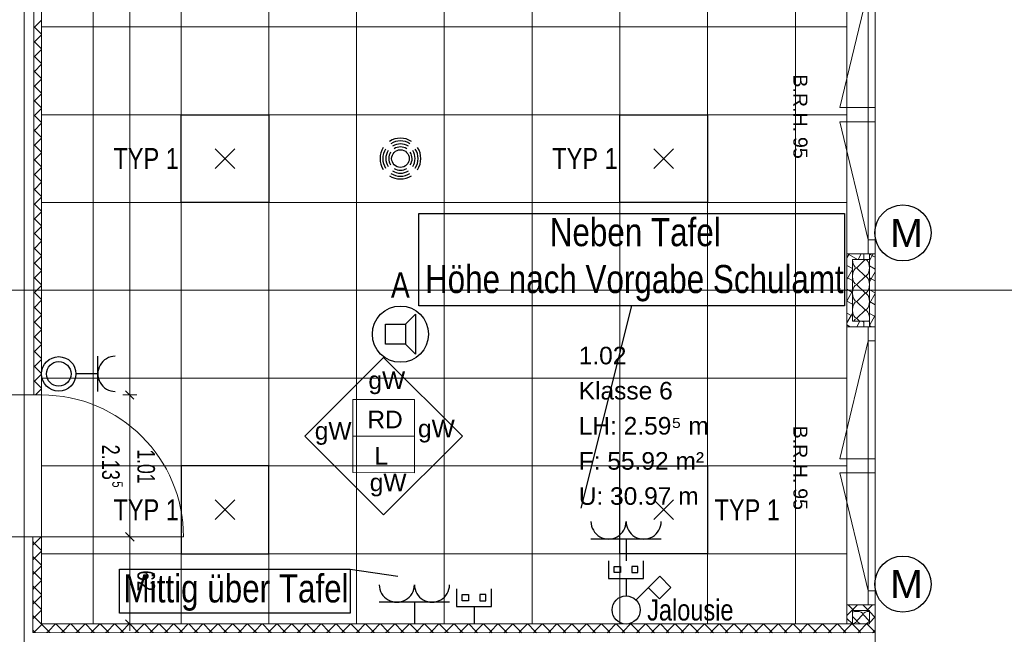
# Model space of a CAD drawing. Extents: x 1101 to 1942, y 41 to 882.
# Tile 68 of 104: x 1473 to 1613, y 490 to 578. Entities that reach past the tile are written whole.
import ezdxf
from ezdxf.lldxf.tags import DXFTag

# ---------------------------------------------------------------- set-up
doc = ezdxf.new("R2010")
doc.units = 0
doc.layers.get('0').update_dxf_attribs({"lineweight": 13})
for name, color, linetype, lineweight in [('Axen', 7, 'Continuous', 25), ('Beschriftung', 7, 'Continuous', 25), ('Deckenspiegel', 7, 'Continuous', 25), ('Fenster', 7, 'Continuous', 25), ('Fullfläche', 7, 'Continuous', 25), ('Maßlinien', 7, 'Continuous', 25), ('Räume', 7, 'Continuous', 25), ('Türen-A03CP7TV1H', 7, 'Continuous', 25), ('Wände', 7, 'Continuous', 25)]:
    doc.layers.add(name, color=color, linetype=linetype, lineweight=lineweight)
for name, color, linetype, lineweight, true_color in [('BI_E_Beschallung', 5, 'Continuous', 25, 0x0000ff), ('BI_E_EDV', 3, 'Continuous', 25, 0x00ff00), ('BI_E_Licht', 7, 'Continuous', 25, 0xff6600), ('BI_E_Starkstrom', 1, 'Continuous', 25, 0xff0000), ('BI_E_Steckdosen', 1, 'Continuous', 25, 0xff0000), ('BI_E_Stromkreis', 1, 'Continuous', 25, 0xff0000), ('BI_E_Taster', 1, 'Continuous', 25, 0xff0000)]:
    doc.layers.add(name, color=color, linetype=linetype, lineweight=lineweight, true_color=true_color)
doc.styles.get("Standard").update_dxf_attribs({"font": 'arial.ttf'})
tags = doc.linetypes.add('ALL_S25', pattern=[0.001, 0, -0.001]).pattern_tags.tags
tags[6:7] = [DXFTag(74, 4), DXFTag(75, 0), DXFTag(340, '0'), DXFTag(46, 1.0), DXFTag(50, 0.0), DXFTag(44, 0.0), DXFTag(45, 0.0)]
tags[4:5] = [DXFTag(74, 4), DXFTag(75, 0), DXFTag(340, '0'), DXFTag(46, 1.0), DXFTag(50, 0.0), DXFTag(44, 0.0), DXFTag(45, 0.0)]
tags = doc.linetypes.add('VERDECKT2_S2-A03CP7TW1H', pattern=[0.0027, 0.002, -0.0007]).pattern_tags.tags
tags[6:7] = [DXFTag(74, 4), DXFTag(75, 0), DXFTag(340, '0'), DXFTag(46, 1.0), DXFTag(50, 0.0), DXFTag(44, 0.0), DXFTag(45, 0.0)]
tags[4:5] = [DXFTag(74, 4), DXFTag(75, 0), DXFTag(340, '0'), DXFTag(46, 1.0), DXFTag(50, 0.0), DXFTag(44, 0.0), DXFTag(45, 0.0)]

# ---------------------------------------------------------------- blocks, each defined once
blk = doc.blocks.new('Referenz-A03CP7TX1H', base_point=(1202.26, 90.13))
at = {"layer": 'Axen', "color": 0, "linetype": 'ALL_S25', "lineweight": -2, "ltscale": 0.13}
for p, q in [((1473.5, 90.13), (1473.5, 825.65)), ((1594.7, 90.13), (1594.7, 825.65)), ((1661.86, 539.45), (1222.35, 539.45))]:
    blk.add_line(p, q, dxfattribs=at)
at = {"layer": 'Beschriftung', "color": 0, "lineweight": -2}
for p, q in [((1513.5, 518.69), (1524.71, 529.9)), ((1524.71, 529.9), (1535.92, 518.68)), ((1520.31, 518.69), (1520.31, 523.89)), ((1520.31, 523.89), (1529.11, 523.88)), ((1529.11, 523.88), (1529.11, 518.68)), ((1524.71, 507.47), (1513.5, 518.69)), ((1529.11, 518.68), (1520.31, 518.69)), ((1520.31, 513.49), (1520.31, 518.69)), ((1535.92, 518.68), (1524.71, 507.47)), ((1529.11, 518.68), (1529.11, 513.48)), ((1529.11, 513.48), (1520.31, 513.49))]:
    blk.add_line(p, q, dxfattribs=at)
at = {"layer": 'Deckenspiegel', "color": 0, "lineweight": -2}
for p, q in [((1476, 491.95), (1476, 686.95)), ((1483.35, 686.95), (1483.35, 491.95)), ((1495.85, 686.95), (1495.85, 491.95)), ((1508.35, 686.95), (1508.35, 491.95)), ((1520.85, 686.95), (1520.85, 491.95)), ((1533.35, 686.95), (1533.35, 491.95)), ((1545.85, 686.95), (1545.85, 491.95)), ((1558.35, 686.95), (1558.35, 491.95)), ((1570.85, 686.95), (1570.85, 491.95)), ((1583.35, 686.95), (1583.35, 491.95)), ((1590.7, 686.95), (1590.7, 491.95)), ((1590.7, 576.95), (1476, 576.95)), ((1590.7, 564.45), (1476, 564.45)), ((1590.7, 551.95), (1476, 551.95)), ((1590.7, 539.45), (1476, 539.45)), ((1590.7, 526.95), (1476, 526.95)), ((1590.7, 514.45), (1476, 514.45)), ((1590.7, 501.95), (1476, 501.95)), ((1590.7, 491.95), (1476, 491.95))]:
    blk.add_line(p, q, dxfattribs=at)
at = {"layer": 'Fenster', "color": 0, "lineweight": -2}
for p, q in [((1593.7, 584.25), (1593.7, 544.65)), ((1593.7, 565.45), (1594.7, 565.45)), ((1594.7, 563.45), (1593.7, 563.45)), ((1593.7, 546.65), (1594.7, 546.65)), ((1594.7, 544.65), (1590.7, 544.65)), ((1594.7, 534.25), (1590.7, 534.25)), ((1593.7, 534.25), (1593.7, 494.65)), ((1593.7, 532.25), (1594.7, 532.25)), ((1593.7, 515.45), (1594.7, 515.45)), ((1594.7, 513.45), (1593.7, 513.45)), ((1593.7, 496.65), (1594.7, 496.65)), ((1594.7, 494.65), (1590.7, 494.65))]:
    blk.add_line(p, q, dxfattribs=at)
at = {"layer": 'Fenster', "color": 0, "linetype": 'VERDECKT2_S2-A03CP7TW1H', "lineweight": -2, "ltscale": 0.13}
for p, q in [((1593.7, 582.25), (1589.7, 565.45)), ((1589.7, 565.45), (1593.7, 565.45)), ((1589.7, 563.45), (1593.7, 563.45)), ((1593.7, 546.65), (1589.7, 563.45)), ((1593.7, 532.25), (1589.7, 515.45)), ((1589.7, 515.45), (1593.7, 515.45)), ((1589.7, 513.45), (1593.7, 513.45)), ((1593.7, 496.65), (1589.7, 513.45))]:
    blk.add_line(p, q, dxfattribs=at)
at = {"layer": 'Fullfläche', "color": 0, "lineweight": -2}
for p, q in [((1476, 577.92), (1475, 576.92)), ((1474.99, 576.92), (1474.89, 577.02)), ((1474.99, 576.92), (1474.89, 576.82)), ((1476, 575.92), (1475, 576.92)), ((1476, 575.82), (1475, 574.82)), ((1474.99, 574.82), (1474.89, 574.92)), ((1474.99, 574.82), (1474.89, 574.72)), ((1476, 573.82), (1475, 574.82)), ((1476, 573.72), (1475, 572.72)), ((1474.99, 572.72), (1474.89, 572.82)), ((1474.99, 572.72), (1474.89, 572.62)), ((1476, 571.72), (1475, 572.72)), ((1476, 571.62), (1475, 570.62)), ((1474.99, 570.62), (1474.89, 570.72)), ((1474.99, 570.62), (1474.89, 570.52)), ((1476, 569.62), (1475, 570.62)), ((1476, 569.52), (1475, 568.52)), ((1474.99, 568.52), (1474.89, 568.62)), ((1474.99, 568.52), (1474.89, 568.42)), ((1476, 567.52), (1475, 568.52)), ((1476, 567.42), (1475, 566.42)), ((1474.99, 566.42), (1474.89, 566.52)), ((1474.99, 566.42), (1474.89, 566.32)), ((1476, 565.42), (1475, 566.42)), ((1476, 565.32), (1475, 564.32)), ((1474.99, 564.32), (1474.89, 564.42)), ((1474.99, 564.32), (1474.89, 564.22)), ((1476, 563.32), (1475, 564.32)), ((1476, 563.22), (1475, 562.22)), ((1474.99, 562.22), (1474.89, 562.32)), ((1474.99, 562.22), (1474.89, 562.12)), ((1476, 561.22), (1475, 562.22)), ((1476, 561.12), (1475, 560.12)), ((1474.99, 560.12), (1474.89, 560.22)), ((1474.99, 560.12), (1474.89, 560.02)), ((1476, 559.12), (1475, 560.12)), ((1476, 559.02), (1475, 558.02)), ((1474.99, 558.02), (1474.89, 558.12)), ((1474.99, 558.02), (1474.89, 557.92)), ((1476, 557.02), (1475, 558.02)), ((1476, 556.92), (1475, 555.92)), ((1474.99, 555.92), (1474.89, 556.02)), ((1474.99, 555.92), (1474.89, 555.82)), ((1476, 554.92), (1475, 555.92)), ((1476, 554.82), (1475, 553.82)), ((1474.99, 553.82), (1474.89, 553.92)), ((1474.99, 553.82), (1474.89, 553.72)), ((1476, 552.82), (1475, 553.82)), ((1476, 552.72), (1475, 551.72)), ((1474.99, 551.72), (1474.89, 551.82)), ((1474.99, 551.72), (1474.89, 551.62)), ((1476, 550.72), (1475, 551.72)), ((1474.99, 549.62), (1474.89, 549.72)), ((1476, 550.62), (1475, 549.62)), ((1474.99, 549.62), (1474.89, 549.52)), ((1476, 548.62), (1475, 549.62)), ((1476, 548.52), (1475, 547.52)), ((1474.99, 547.52), (1474.89, 547.62)), ((1474.99, 547.52), (1474.89, 547.42)), ((1476, 546.52), (1475, 547.52)), ((1474.99, 545.42), (1474.89, 545.52)), ((1476, 546.42), (1475, 545.42)), ((1474.99, 545.42), (1474.89, 545.32)), ((1476, 544.42), (1475, 545.42)), ((1476, 544.32), (1475, 543.32)), ((1590.96, 544.53), (1590.7, 544.06)), ((1590.75, 544.65), (1590.96, 544.53)), ((1591.02, 544.65), (1590.96, 544.53)), ((1590.96, 544.53), (1592.21, 543.85)), ((1592.72, 544.65), (1592.28, 543.85)), ((1594.41, 544.65), (1593.9, 543.71)), ((1593.9, 544.61), (1594.7, 544.17)), ((1474.99, 543.32), (1474.89, 543.42)), ((1474.99, 543.32), (1474.89, 543.22)), ((1476, 542.32), (1475, 543.32)), ((1590.7, 542.98), (1591.5, 542.54)), ((1593.3, 543.82), (1592.1, 542.67)), ((1593.9, 542.92), (1594.7, 542.48)), ((1474.99, 541.22), (1474.89, 541.32)), ((1476, 542.22), (1475, 541.22)), ((1591.5, 542.43), (1590.7, 540.97)), ((1592.1, 542.62), (1593.3, 541.47)), ((1593.3, 541.42), (1592.1, 540.27)), ((1594.7, 542.09), (1594.15, 541.09)), ((1474.99, 541.22), (1474.89, 541.12)), ((1476, 540.22), (1475, 541.22)), ((1476, 540.12), (1475, 539.12)), ((1590.7, 541.29), (1591.5, 540.85)), ((1592.1, 540.22), (1593.3, 539.07)), ((1593.9, 541.22), (1594.15, 541.09)), ((1594.15, 541.08), (1593.9, 540.63)), ((1594.15, 541.09), (1594.7, 540.78)), ((1474.99, 539.12), (1474.89, 539.22)), ((1474.99, 539.12), (1474.89, 539.02)), ((1476, 538.12), (1475, 539.12)), ((1590.7, 539.59), (1591.5, 539.15)), ((1591.5, 539.35), (1590.7, 537.9)), ((1593.3, 539.02), (1592.1, 537.87)), ((1593.9, 539.53), (1594.7, 539.09)), ((1594.7, 539), (1593.9, 537.55)), ((1474.99, 537.02), (1474.89, 537.12)), ((1476, 538.02), (1475, 537.02)), ((1590.7, 537.9), (1590.7, 537.89)), ((1590.7, 537.9), (1590.7, 537.9)), ((1590.7, 537.9), (1591.5, 537.46)), ((1592.1, 537.82), (1593.3, 536.67)), ((1593.9, 537.84), (1594.7, 537.39)), ((1474.99, 537.02), (1474.89, 536.92)), ((1476, 536.02), (1475, 537.02)), ((1476, 535.92), (1475, 534.92)), ((1590.7, 536.2), (1591.29, 535.88)), ((1591.29, 535.88), (1590.7, 534.81)), ((1591.5, 536.26), (1591.29, 535.88)), ((1591.29, 535.88), (1591.5, 535.77)), ((1593.3, 536.62), (1592.1, 535.47)), ((1593.9, 536.14), (1594.7, 535.7)), ((1594.7, 535.92), (1593.9, 534.46)), ((1474.99, 534.92), (1474.89, 535.02)), ((1474.99, 534.92), (1474.89, 534.82)), ((1476, 533.92), (1475, 534.92)), ((1590.7, 534.51), (1591.17, 534.25)), ((1592.52, 535.05), (1592.09, 534.25)), ((1592.1, 535.42), (1592.49, 535.05)), ((1592.8, 535.05), (1593.1, 534.89)), ((1593.9, 534.45), (1594.26, 534.25)), ((1474.99, 532.82), (1474.89, 532.92)), ((1476, 533.82), (1475, 532.82)), ((1474.99, 532.82), (1474.89, 532.72)), ((1476, 531.82), (1475, 532.82)), ((1476, 531.72), (1475, 530.72)), ((1474.99, 530.72), (1474.89, 530.82)), ((1474.99, 530.72), (1474.89, 530.62)), ((1476, 529.72), (1475, 530.72)), ((1474.99, 528.62), (1474.89, 528.72)), ((1476, 529.62), (1475, 528.62)), ((1474.99, 528.62), (1474.89, 528.52)), ((1476, 527.62), (1475, 528.62)), ((1476, 527.52), (1475, 526.52)), ((1474.99, 526.52), (1474.89, 526.62)), ((1474.99, 526.52), (1474.89, 526.42)), ((1476, 525.52), (1475, 526.52)), ((1476, 525.42), (1475.12, 524.55)), ((1474.99, 503.42), (1474.75, 503.67)), ((1475.92, 504.35), (1475, 503.42)), ((1474.99, 503.42), (1474.75, 503.17)), ((1476, 502.42), (1475, 503.42)), ((1476, 502.32), (1475, 501.32)), ((1474.99, 501.32), (1474.75, 501.57)), ((1474.99, 501.32), (1474.75, 501.07)), ((1476, 500.32), (1475, 501.32)), ((1474.99, 499.22), (1474.75, 499.47)), ((1476, 500.22), (1475, 499.22)), ((1474.99, 499.22), (1474.75, 498.97)), ((1476, 498.22), (1475, 499.22)), ((1476, 498.12), (1475, 497.12)), ((1474.99, 497.12), (1474.75, 497.37)), ((1474.99, 497.12), (1474.75, 496.87)), ((1476, 496.12), (1475, 497.12)), ((1474.99, 495.02), (1474.75, 495.27)), ((1476, 496.02), (1475, 495.02)), ((1474.99, 495.02), (1474.75, 494.77)), ((1476, 494.02), (1475, 495.02)), ((1476, 493.92), (1475, 492.92)), ((1590.7, 493.13), (1592.22, 494.65)), ((1590.87, 494.65), (1591.67, 493.85)), ((1592.97, 494.65), (1593.77, 493.85)), ((1593.52, 493.85), (1593.9, 494.23)), ((1594.32, 494.65), (1593.9, 494.23)), ((1594.69, 492.92), (1593.9, 493.72)), ((1474.99, 492.92), (1474.75, 493.17)), ((1474.99, 492.92), (1474.75, 492.67)), ((1476, 491.92), (1475, 492.92)), ((1590.7, 492.72), (1591.47, 491.95)), ((1592.08, 492.4), (1591.5, 493)), ((1592.98, 493.3), (1592.12, 492.4)), ((1593.88, 492.4), (1593.02, 493.3)), ((1594.69, 492.92), (1593.9, 492.12)), ((1594.7, 492.93), (1594.7, 492.92)), ((1594.7, 492.92), (1594.7, 492.92)), ((1474.99, 490.82), (1474.75, 491.07)), ((1476, 491.82), (1475, 490.82)), ((1476, 491.9), (1476.96, 490.93)), ((1476.96, 490.93), (1476.74, 490.71)), ((1477.98, 491.95), (1476.96, 490.93)), ((1476.96, 490.93), (1477.18, 490.71)), ((1478.04, 491.95), (1479.06, 490.93)), ((1479.06, 490.93), (1478.84, 490.71)), ((1480.08, 491.95), (1479.06, 490.93)), ((1479.06, 490.93), (1479.28, 490.71)), ((1480.14, 491.95), (1481.16, 490.93)), ((1481.16, 490.93), (1480.94, 490.71)), ((1482.18, 491.95), (1481.16, 490.93)), ((1481.16, 490.93), (1481.38, 490.71)), ((1482.24, 491.95), (1483.26, 490.93)), ((1483.26, 490.93), (1483.04, 490.71)), ((1484.28, 491.95), (1483.26, 490.93)), ((1483.26, 490.93), (1483.48, 490.71)), ((1484.34, 491.95), (1485.36, 490.93)), ((1485.36, 490.93), (1485.14, 490.71)), ((1486.38, 491.95), (1485.36, 490.93)), ((1485.36, 490.93), (1485.58, 490.71)), ((1486.44, 491.95), (1487.46, 490.93)), ((1487.46, 490.93), (1487.24, 490.71)), ((1488.48, 491.95), (1487.46, 490.93)), ((1487.46, 490.93), (1487.68, 490.71)), ((1488.54, 491.95), (1489.56, 490.93)), ((1489.56, 490.93), (1489.34, 490.71)), ((1490.58, 491.95), (1489.56, 490.93)), ((1489.56, 490.93), (1489.78, 490.71)), ((1490.64, 491.95), (1491.66, 490.93)), ((1491.66, 490.93), (1491.44, 490.71)), ((1492.68, 491.95), (1491.66, 490.93)), ((1491.66, 490.93), (1491.88, 490.71)), ((1492.74, 491.95), (1493.76, 490.93)), ((1493.76, 490.93), (1493.54, 490.71)), ((1494.78, 491.95), (1493.76, 490.93)), ((1493.76, 490.93), (1493.98, 490.71)), ((1494.84, 491.95), (1495.86, 490.93)), ((1495.86, 490.93), (1495.64, 490.71)), ((1496.88, 491.95), (1495.86, 490.93)), ((1495.86, 490.93), (1496.08, 490.71)), ((1496.94, 491.95), (1497.96, 490.93)), ((1497.96, 490.93), (1497.74, 490.71)), ((1498.98, 491.95), (1497.96, 490.93)), ((1497.96, 490.93), (1498.18, 490.71)), ((1499.04, 491.95), (1500.06, 490.93)), ((1500.06, 490.93), (1499.84, 490.71)), ((1501.08, 491.95), (1500.06, 490.93)), ((1500.06, 490.93), (1500.28, 490.71)), ((1501.14, 491.95), (1502.16, 490.93)), ((1502.16, 490.93), (1501.94, 490.71)), ((1503.18, 491.95), (1502.16, 490.93)), ((1502.16, 490.93), (1502.38, 490.71)), ((1503.24, 491.95), (1504.26, 490.93)), ((1504.26, 490.93), (1504.04, 490.71)), ((1505.28, 491.95), (1504.26, 490.93)), ((1504.26, 490.93), (1504.48, 490.71)), ((1505.34, 491.95), (1506.36, 490.93)), ((1506.36, 490.93), (1506.14, 490.71)), ((1507.38, 491.95), (1506.36, 490.93)), ((1506.36, 490.93), (1506.58, 490.71)), ((1507.44, 491.95), (1508.46, 490.93)), ((1508.46, 490.93), (1508.24, 490.71)), ((1509.48, 491.95), (1508.46, 490.93)), ((1508.46, 490.93), (1508.68, 490.71)), ((1509.54, 491.95), (1510.56, 490.93)), ((1510.56, 490.93), (1510.34, 490.71)), ((1511.58, 491.95), (1510.56, 490.93)), ((1510.56, 490.93), (1510.78, 490.71)), ((1511.64, 491.95), (1512.66, 490.93)), ((1512.66, 490.93), (1512.44, 490.71)), ((1513.68, 491.95), (1512.66, 490.93)), ((1512.66, 490.93), (1512.88, 490.71)), ((1513.74, 491.95), (1514.76, 490.93)), ((1514.76, 490.93), (1514.54, 490.71)), ((1515.78, 491.95), (1514.76, 490.93)), ((1514.76, 490.93), (1514.98, 490.71)), ((1515.84, 491.95), (1516.86, 490.93)), ((1516.86, 490.92), (1516.64, 490.71)), ((1517.88, 491.95), (1516.86, 490.93)), ((1516.86, 490.92), (1517.08, 490.71)), ((1517.94, 491.95), (1518.96, 490.93)), ((1518.96, 490.92), (1518.74, 490.71)), ((1519.98, 491.95), (1518.96, 490.93)), ((1518.96, 490.92), (1519.18, 490.71)), ((1520.04, 491.95), (1521.06, 490.93)), ((1521.06, 490.92), (1520.84, 490.71)), ((1522.08, 491.95), (1521.06, 490.93)), ((1521.06, 490.92), (1521.28, 490.71)), ((1522.14, 491.95), (1523.16, 490.93)), ((1523.16, 490.92), (1522.94, 490.71)), ((1524.18, 491.95), (1523.16, 490.93)), ((1523.16, 490.92), (1523.38, 490.71)), ((1524.24, 491.95), (1525.26, 490.93)), ((1525.26, 490.92), (1525.04, 490.71)), ((1526.28, 491.95), (1525.26, 490.93)), ((1525.26, 490.92), (1525.48, 490.71)), ((1526.34, 491.95), (1527.36, 490.93)), ((1527.36, 490.92), (1527.14, 490.71)), ((1528.38, 491.95), (1527.36, 490.93)), ((1527.36, 490.92), (1527.58, 490.71)), ((1528.44, 491.95), (1529.46, 490.92)), ((1529.46, 490.92), (1529.24, 490.71)), ((1530.49, 491.95), (1529.46, 490.92)), ((1529.46, 490.92), (1529.68, 490.71)), ((1530.54, 491.95), (1531.56, 490.92)), ((1531.56, 490.92), (1531.34, 490.71)), ((1532.59, 491.95), (1531.56, 490.92)), ((1531.56, 490.92), (1531.78, 490.71)), ((1532.64, 491.95), (1533.66, 490.92)), ((1533.66, 490.92), (1533.44, 490.71)), ((1534.69, 491.95), (1533.66, 490.92)), ((1533.66, 490.92), (1533.88, 490.71)), ((1534.74, 491.95), (1535.76, 490.92)), ((1535.76, 490.92), (1535.54, 490.71)), ((1536.79, 491.95), (1535.76, 490.92)), ((1535.76, 490.92), (1535.98, 490.71)), ((1536.83, 491.95), (1537.86, 490.92)), ((1537.86, 490.92), (1537.64, 490.7)), ((1538.89, 491.95), (1537.86, 490.92)), ((1537.86, 490.92), (1538.08, 490.7)), ((1538.93, 491.95), (1539.96, 490.92)), ((1539.96, 490.92), (1539.74, 490.7)), ((1540.99, 491.95), (1539.96, 490.92)), ((1539.96, 490.92), (1540.18, 490.7)), ((1541.03, 491.95), (1542.06, 490.92)), ((1542.06, 490.92), (1541.84, 490.7)), ((1543.09, 491.95), (1542.06, 490.92)), ((1542.06, 490.92), (1542.28, 490.7)), ((1543.13, 491.95), (1544.16, 490.92)), ((1544.16, 490.92), (1543.94, 490.7)), ((1545.19, 491.95), (1544.16, 490.92)), ((1544.16, 490.92), (1544.38, 490.7)), ((1545.23, 491.95), (1546.26, 490.92)), ((1546.26, 490.92), (1546.04, 490.7)), ((1547.29, 491.95), (1546.26, 490.92)), ((1546.26, 490.92), (1546.48, 490.7)), ((1547.33, 491.95), (1548.36, 490.92)), ((1548.36, 490.92), (1548.14, 490.7)), ((1549.39, 491.95), (1548.36, 490.92)), ((1548.36, 490.92), (1548.58, 490.7)), ((1549.43, 491.95), (1550.46, 490.92)), ((1550.46, 490.92), (1550.24, 490.7)), ((1551.49, 491.95), (1550.46, 490.92)), ((1550.46, 490.92), (1550.68, 490.7)), ((1551.53, 491.95), (1552.56, 490.92)), ((1552.56, 490.92), (1552.34, 490.7)), ((1553.59, 491.95), (1552.56, 490.92)), ((1552.56, 490.92), (1552.78, 490.7)), ((1553.63, 491.95), (1554.66, 490.92)), ((1554.66, 490.92), (1554.44, 490.7)), ((1555.69, 491.95), (1554.66, 490.92)), ((1554.66, 490.92), (1554.88, 490.7)), ((1555.73, 491.95), (1556.76, 490.92)), ((1556.76, 490.92), (1556.54, 490.7)), ((1557.79, 491.95), (1556.76, 490.92)), ((1556.76, 490.92), (1556.98, 490.7)), ((1557.83, 491.95), (1558.86, 490.92)), ((1558.86, 490.92), (1558.64, 490.7)), ((1559.89, 491.95), (1558.86, 490.92)), ((1558.86, 490.92), (1559.08, 490.7)), ((1559.93, 491.95), (1560.96, 490.92)), ((1560.96, 490.92), (1560.74, 490.7)), ((1561.99, 491.95), (1560.96, 490.92)), ((1560.96, 490.92), (1561.18, 490.7)), ((1562.03, 491.95), (1563.06, 490.92)), ((1563.06, 490.92), (1562.84, 490.7)), ((1564.09, 491.95), (1563.06, 490.92)), ((1563.06, 490.92), (1563.28, 490.7)), ((1564.13, 491.95), (1565.16, 490.92)), ((1565.16, 490.92), (1564.94, 490.7)), ((1566.19, 491.95), (1565.16, 490.92)), ((1565.16, 490.92), (1565.38, 490.7)), ((1566.23, 491.95), (1567.26, 490.92)), ((1567.26, 490.92), (1567.04, 490.7)), ((1568.29, 491.95), (1567.26, 490.92)), ((1567.26, 490.92), (1567.48, 490.7)), ((1568.33, 491.95), (1569.36, 490.92)), ((1569.36, 490.92), (1569.14, 490.7)), ((1570.39, 491.95), (1569.36, 490.92)), ((1569.36, 490.92), (1569.58, 490.7)), ((1570.43, 491.95), (1571.46, 490.92)), ((1571.46, 490.92), (1571.24, 490.7)), ((1572.49, 491.95), (1571.46, 490.92)), ((1571.46, 490.92), (1571.68, 490.7)), ((1572.53, 491.95), (1573.56, 490.92)), ((1573.56, 490.92), (1573.34, 490.7)), ((1574.59, 491.95), (1573.56, 490.92)), ((1573.56, 490.92), (1573.78, 490.7)), ((1574.63, 491.95), (1575.66, 490.92)), ((1575.66, 490.92), (1575.44, 490.7)), ((1576.69, 491.95), (1575.66, 490.92)), ((1575.66, 490.92), (1575.88, 490.7)), ((1576.73, 491.95), (1577.76, 490.92)), ((1577.76, 490.91), (1577.54, 490.7)), ((1578.79, 491.95), (1577.76, 490.92)), ((1577.76, 490.91), (1577.98, 490.7)), ((1578.83, 491.95), (1579.86, 490.92)), ((1579.86, 490.91), (1579.64, 490.7)), ((1580.89, 491.95), (1579.86, 490.92)), ((1579.86, 490.91), (1580.08, 490.7)), ((1580.93, 491.95), (1581.96, 490.92)), ((1581.96, 490.91), (1581.74, 490.7)), ((1582.99, 491.95), (1581.96, 490.92)), ((1581.96, 490.91), (1582.18, 490.7)), ((1583.03, 491.95), (1584.06, 490.92)), ((1584.06, 490.91), (1583.84, 490.7)), ((1585.09, 491.95), (1584.06, 490.92)), ((1584.06, 490.91), (1584.28, 490.7)), ((1585.13, 491.95), (1586.16, 490.92)), ((1586.16, 490.91), (1585.94, 490.7)), ((1587.19, 491.95), (1586.16, 490.92)), ((1586.16, 490.91), (1586.38, 490.7)), ((1587.23, 491.95), (1588.26, 490.92)), ((1588.26, 490.91), (1588.04, 490.7)), ((1589.29, 491.95), (1588.26, 490.92)), ((1588.26, 490.91), (1588.48, 490.7)), ((1589.33, 491.95), (1590.36, 490.91)), ((1590.36, 490.91), (1590.14, 490.7)), ((1591.4, 491.95), (1590.36, 490.91)), ((1590.36, 490.91), (1590.58, 490.7)), ((1591.43, 491.95), (1592.46, 490.91)), ((1592.46, 490.91), (1592.24, 490.7)), ((1593.5, 491.95), (1592.46, 490.91)), ((1592.46, 490.91), (1592.68, 490.7)), ((1593.53, 491.95), (1594.56, 490.91)), ((1594.56, 490.91), (1594.34, 490.7)), ((1594.7, 491.05), (1594.56, 490.91)), ((1594.56, 490.91), (1594.7, 490.78)), ((1474.99, 490.82), (1474.89, 490.71)), ((1475.1, 490.71), (1475, 490.82))]:
    blk.add_line(p, q, dxfattribs=at)
for centre, major_axis, start_param, end_param in [((1592.1, 543.85), (0, -1.18), 4.712433, 6.283185), ((1593.3, 542.65), (0, -1.18), 0, 3.141593), ((1592.1, 541.45), (0, -1.18), 3.141593, 4.712389), ((1592.1, 541.45), (0, -1.18), 4.712389, 6.283185), ((1593.3, 540.25), (0, -1.18), 0, 3.141593), ((1592.1, 539.05), (0, -1.18), 3.141593, 4.712389), ((1592.1, 539.05), (0, -1.18), 4.712389, 6.283185), ((1593.3, 537.85), (0, -1.18), 0, 3.141593), ((1592.1, 536.65), (0, -1.18), 3.141593, 4.712389), ((1592.1, 536.65), (0, -1.18), 4.712389, 6.283185), ((1593.3, 535.45), (0, -1.18), 1.223758, 3.141593), ((1592.1, 534.25), (0, -1.18), 3.141593, 3.964252), ((1592.1, 493.3), (-0.882, 0), 4.712389, 5.46062), ((1592.1, 493.3), (-0.882, 0), 3.141593, 4.712389), ((1593.9, 493.3), (-0.882, 0), 4.712443, 6.283185), ((1591.2, 492.4), (-0.882, 0), 1.917951, 3.141593), ((1593, 492.4), (-0.882, 0), 0, 3.141593)]:
    blk.add_ellipse(centre, major_axis=major_axis, ratio=0.5, start_param=start_param, end_param=end_param, dxfattribs=at)
at = {"layer": 'Maßlinien', "color": 0, "lineweight": -2}
for p, q in [((1488.54, 593.49), (1488.55, 524.55)), ((1488.55, 524.55), (1487.55, 524.55)), ((1487.95, 525.15), (1489.15, 523.95)), ((1488.55, 524.55), (1489.55, 524.55)), ((1488.55, 524.55), (1488.56, 504.35)), ((1487.96, 504.95), (1489.16, 503.75)), ((1488.56, 504.35), (1487.56, 504.35)), ((1488.56, 504.35), (1489.56, 504.35)), ((1488.56, 504.35), (1488.56, 491.95)), ((1487.96, 492.55), (1489.16, 491.35)), ((1488.56, 491.95), (1487.56, 491.95)), ((1488.56, 491.95), (1489.56, 491.95)), ((1488.56, 491.95), (1488.56, 490.95))]:
    blk.add_line(p, q, dxfattribs=at)
at = {"layer": 'Türen-A03CP7TV1H', "color": 0, "lineweight": -2}
blk.add_line((1496.2, 504.35), (1476, 504.35), dxfattribs=at)
blk.add_ellipse((1476, 504.35), major_axis=(20.2, 0), ratio=1, start_param=0, end_param=1.570796, dxfattribs=at)
at = {"layer": 'Wände', "color": 0, "lineweight": -2}
for p, q in [((1473.5, 524.55), (1473.5, 689.45)), ((1474.89, 688.18), (1474.89, 524.55)), ((1590.7, 686.95), (1590.7, 491.95)), ((1594.7, 389.45), (1594.7, 639.45)), ((1476, 524.55), (1476, 589.45)), ((1593.1, 543.85), (1593.1, 544.65)), ((1593.9, 534.25), (1593.9, 544.65)), ((1593.9, 543.85), (1591.5, 543.85)), ((1591.5, 543.85), (1591.5, 535.05)), ((1591.5, 535.05), (1593.9, 535.05)), ((1593.1, 535.05), (1593.1, 534.25)), ((1471, 524.55), (1476, 524.55)), ((1476, 504.35), (1471, 504.35)), ((1473.5, 424.55), (1473.5, 504.35)), ((1474.75, 504.35), (1474.75, 490.71)), ((1476, 502.35), (1476, 504.35)), ((1476, 491.95), (1476, 502.35)), ((1591.5, 491.95), (1591.5, 493.85)), ((1591.5, 493.85), (1593.9, 493.85)), ((1593.9, 493.85), (1593.9, 491.95)), ((1593.9, 491.95), (1476, 491.95)), ((1474.75, 490.71), (1594.7, 490.7))]:
    blk.add_line(p, q, dxfattribs=at)
at = {"layer": 'Beschriftung', "color": 0, "lineweight": -2, "char_height": 2.5, "attachment_point": 1, "rotation": 359.9932}
for s, insert in [('{\\fArial;gW}', (1522.54, 527.9)), ('{\\fArial;RD}', (1522.39, 522.31)), ('{\\fArial;gW}', (1514.9, 520.69)), ('{\\fArial;gW}', (1529.6, 521.02)), ('{\\fArial;L}', (1523.39, 517.14)), ('{\\fArial;gW}', (1522.73, 513.35))]:
    blk.add_mtext(s, dxfattribs=dict(at, insert=insert))
at = {"layer": 'Maßlinien', "color": 0, "lineweight": -2, "attachment_point": 1}
for s, insert, char_height, rotation in [('{\\fArial;B.R.H.}', (1585.07, 570.19), 2, 270), ('{\\fArial;95}', (1585.07, 561.28), 2, 270), ('{\\fArial;B.R.H.}', (1585.07, 520.19), 2, 270), ('{\\W0.74;\\fArial;2.13}', (1487.11, 517.48), 2.5, 270.009), ('{\\W0.72;\\fArial;1.01}', (1492.14, 516.82), 2.5, 270.009), ('{\\W0.76;\\fArial;5}', (1487.56, 512.25), 1.5, 270.009), ('{\\fArial;95}', (1585.07, 511.28), 2, 270), ('{\\W0.76;\\fArial;62}', (1492.14, 499.57), 2.5, 270.009)]:
    blk.add_mtext(s, dxfattribs=dict(at, insert=insert, char_height=char_height, rotation=rotation))
at = {"layer": 'Räume', "color": 0, "lineweight": -2, "char_height": 2.5, "attachment_point": 1, "rotation": 0}
for s, insert in [('{\\fArial;1.02}', (1552.49, 531.41)), ('{\\fArial;Klasse 6}', (1552.49, 526.41)), ('{\\fArial;LH: 2.59⁵ m}', (1552.49, 521.41)), ('{\\fArial;F: 55.92 m²}', (1552.49, 516.41)), ('{\\fArial;U: 30.97 m}', (1552.49, 511.41))]:
    blk.add_mtext(s, dxfattribs=dict(at, insert=insert))
blk = doc.blocks.new('Steckdose_ 2-fach-A03CP7U11H', base_point=(1524.09, 491.94))
at = {"color": 0, "lineweight": -2}
for p, q in [((1534.09, 495.04), (1524.09, 495.04)), ((1529.09, 495.04), (1529.09, 491.94))]:
    blk.add_line(p, q, dxfattribs=at)
for centre in [(1526.59, 497.54), (1531.59, 497.54)]:
    blk.add_ellipse(centre, major_axis=(-2.5, 0), ratio=1, start_param=0, end_param=3.141593, dxfattribs=at)
blk = doc.blocks.new('Lautsprecher-A03CP7U51H', base_point=(1523.1, 529.2))
at = {"color": 0, "lineweight": -2}
for p, q in [((1529.23, 536.03), (1527.81, 534.62)), ((1529.23, 536.03), (1529.23, 530.36)), ((1524.97, 531.78), (1524.97, 534.62)), ((1524.97, 534.62), (1527.81, 534.62)), ((1527.81, 534.62), (1527.81, 531.78)), ((1527.81, 531.78), (1524.97, 531.78)), ((1529.23, 530.36), (1527.81, 531.78))]:
    blk.add_line(p, q, dxfattribs=at)
at = {"color": 0, "linetype": 'ByBlock', "lineweight": -2, "ltscale": 0.25}
blk.add_circle((1527.1, 533.2), 4, dxfattribs=at)
blk = doc.blocks.new('Polygon-A03CP7U71H', base_point=(1487.1, 493.5))
at = {"color": 0, "linetype": 'ByBlock', "lineweight": -2, "ltscale": 0.25}
for p, q in [((1487.1, 493.5), (1487.1, 499.74)), ((1487.1, 499.74), (1519.92, 499.74)), ((1519.92, 499.74), (1519.92, 493.5)), ((1519.92, 493.5), (1487.1, 493.5))]:
    blk.add_line(p, q, dxfattribs=at)
blk = doc.blocks.new('Steckdose_ 1-fach Deckenbereich-A03CP7U91H', base_point=(1480.89, 525.05))
at = {"color": 0, "lineweight": -2}
for p, q in [((1483.99, 525.05), (1483.99, 530.05)), ((1483.99, 527.55), (1480.89, 527.55))]:
    blk.add_line(p, q, dxfattribs=at)
blk.add_ellipse((1486.49, 527.55), major_axis=(0, 2.5), ratio=1, start_param=0, end_param=3.141593, dxfattribs=at)
blk = doc.blocks.new('Polygon-A03CP7UB1H', base_point=(1529.72, 537.25))
at = {"color": 0, "linetype": 'ByBlock', "lineweight": -2, "ltscale": 0.25}
for p, q in [((1529.72, 537.25), (1529.72, 550.39)), ((1529.72, 550.39), (1590.37, 550.39)), ((1590.37, 550.39), (1590.37, 537.25)), ((1590.37, 537.25), (1529.72, 537.25))]:
    blk.add_line(p, q, dxfattribs=at)
blk = doc.blocks.new('Monitor-A03CP7UF1H', base_point=(1535.09, 491.94))
at = {"color": 0, "linetype": 'ByBlock', "lineweight": -2, "ltscale": 0.25}
for p, q in [((1535.09, 496.94), (1535.09, 494.44)), ((1540.09, 494.44), (1540.09, 496.94)), ((1535.9, 496.13), (1536.78, 496.13)), ((1535.9, 495.25), (1535.9, 496.13)), ((1536.78, 495.25), (1535.9, 495.25)), ((1536.78, 496.13), (1536.78, 495.25)), ((1539.28, 496.13), (1538.4, 496.13)), ((1538.4, 496.13), (1538.4, 495.25)), ((1538.4, 495.25), (1539.28, 495.25)), ((1539.28, 495.25), (1539.28, 496.13)), ((1535.09, 494.44), (1540.09, 494.44)), ((1537.59, 494.44), (1537.59, 491.94))]:
    blk.add_line(p, q, dxfattribs=at)
blk = doc.blocks.new('RZB Sidelite ECO 30W-A03CP7UJ1H', base_point=(1558.35, 551.95))
at = {"color": 0, "lineweight": -2}
for p, q in [((1558.35, 551.95), (1558.35, 564.45)), ((1558.35, 564.45), (1570.85, 564.45)), ((1570.85, 564.45), (1570.85, 551.95)), ((1566, 556.8), (1563.2, 559.6)), ((1566, 559.6), (1563.2, 556.8)), ((1570.85, 551.95), (1558.35, 551.95))]:
    blk.add_line(p, q, dxfattribs=at)
blk = doc.blocks.new('Monitor-A03CP7UL1H', base_point=(1556.74, 495.94))
at = {"color": 0, "linetype": 'ByBlock', "lineweight": -2, "ltscale": 0.25}
for p, q in [((1556.74, 500.94), (1556.74, 498.44)), ((1561.74, 498.44), (1561.74, 500.94)), ((1557.55, 500.13), (1558.43, 500.13)), ((1557.55, 499.25), (1557.55, 500.13)), ((1558.43, 499.25), (1557.55, 499.25)), ((1558.43, 500.13), (1558.43, 499.25)), ((1560.93, 500.13), (1560.05, 500.13)), ((1560.05, 500.13), (1560.05, 499.25)), ((1560.05, 499.25), (1560.93, 499.25)), ((1560.93, 499.25), (1560.93, 500.13)), ((1556.74, 498.44), (1561.74, 498.44)), ((1559.24, 498.44), (1559.24, 495.94))]:
    blk.add_line(p, q, dxfattribs=at)
blk = doc.blocks.new('RZB Sidelite ECO 30W-A03CP7UR1H', base_point=(1495.85, 501.95))
at = {"color": 0, "lineweight": -2}
for p, q in [((1508.35, 514.45), (1495.85, 514.45)), ((1495.85, 514.45), (1495.85, 501.95)), ((1508.35, 501.95), (1508.35, 514.45)), ((1500.7, 506.8), (1503.5, 509.6)), ((1500.7, 509.6), (1503.5, 506.8)), ((1495.85, 501.95), (1508.35, 501.95))]:
    blk.add_line(p, q, dxfattribs=at)
blk = doc.blocks.new('Taster Aufputz-A03CP7UV1H', base_point=(1475.99, 525.1))
at = {"color": 0, "lineweight": -2}
for radius in [2.45, 1.75]:
    blk.add_circle((1478.44, 527.55), radius, dxfattribs=at)
blk = doc.blocks.new('RZB Sidelite ECO 30W-A03CP7UZ1H', base_point=(1558.35, 501.95))
at = {"color": 0, "lineweight": -2}
for p, q in [((1558.35, 501.95), (1558.35, 514.45)), ((1558.35, 514.45), (1570.85, 514.45)), ((1570.85, 514.45), (1570.85, 501.95)), ((1566, 506.8), (1563.2, 509.6)), ((1566, 509.6), (1563.2, 506.8)), ((1570.85, 501.95), (1558.35, 501.95))]:
    blk.add_line(p, q, dxfattribs=at)
blk = doc.blocks.new('Schlüssel-S_ UP_ 1S-A03CP7V11H', base_point=(1557.24, 491.94))
at = {"color": 0, "lineweight": -2}
for p, q in [((1560.67, 495.37), (1564.04, 498.74)), ((1564.04, 498.74), (1565.63, 497.15)), ((1562.41, 497.11), (1564, 495.52)), ((1565.63, 497.15), (1564, 495.52))]:
    blk.add_line(p, q, dxfattribs=at)
blk.add_circle((1559.24, 493.94), 2, dxfattribs=at)
blk = doc.blocks.new('Steckdose_ 2-fach-A03CP7V91H', base_point=(1554.24, 500.94))
at = {"color": 0, "lineweight": -2}
for p, q in [((1564.24, 504.04), (1554.24, 504.04)), ((1559.24, 504.04), (1559.24, 500.94))]:
    blk.add_line(p, q, dxfattribs=at)
for centre in [(1556.74, 506.54), (1561.74, 506.54)]:
    blk.add_ellipse(centre, major_axis=(-2.5, 0), ratio=1, start_param=0, end_param=3.141593, dxfattribs=at)
blk = doc.blocks.new('Präsenzmelder MD-C 360i_32 oder 24-A03CP7VB1H', base_point=(1524.19, 555.29))
at = {"color": 0, "lineweight": -2}
blk.add_circle((1527.1, 558.2), 1.25, dxfattribs=at)
for major_axis in [(1.58, 2.44), (-2.44, 1.58), (-2.11, 1.36), (1.36, 2.11), (1.13, 1.75), (0.9, 1.4), (2.11, -1.36), (2.44, -1.58), (-1.75, 1.13), (-1.4, 0.9), (1.4, -0.9), (1.75, -1.13), (-0.9, -1.4), (-1.58, -2.44), (-1.36, -2.11), (-1.13, -1.75)]:
    blk.add_ellipse((1527.1, 558.2), major_axis=major_axis, ratio=1, start_param=0, end_param=1.146009, dxfattribs=at)
blk = doc.blocks.new('RZB Sidelite ECO 30W-A03CP7VD1H', base_point=(1495.85, 551.95))
at = {"color": 0, "lineweight": -2}
for p, q in [((1495.85, 551.95), (1495.85, 564.45)), ((1495.85, 564.45), (1508.35, 564.45)), ((1508.35, 564.45), (1508.35, 551.95)), ((1503.5, 556.8), (1500.7, 559.6)), ((1503.5, 559.6), (1500.7, 556.8)), ((1508.35, 551.95), (1495.85, 551.95))]:
    blk.add_line(p, q, dxfattribs=at)
blk = doc.blocks.new('Motor Sonnenschutz-A03CP81R1H', base_point=(1594.67, 493.62))
at = {"color": 0, "lineweight": -2}
blk.add_circle((1598.67, 497.62), 4, dxfattribs=at)
at = {"color": 0, "lineweight": -2, "insert": (1596.86, 499.62), "char_height": 4, "attachment_point": 1}
blk.add_mtext('{\\fArial;M}', dxfattribs=at)
blk = doc.blocks.new('Motor Sonnenschutz-A03CP81T1H', base_point=(1594.67, 543.62))
at = {"color": 0, "lineweight": -2}
blk.add_circle((1598.67, 547.62), 4, dxfattribs=at)
at = {"color": 0, "lineweight": -2, "insert": (1596.86, 549.62), "char_height": 4, "attachment_point": 1}
blk.add_mtext('{\\fArial;M}', dxfattribs=at)

msp = doc.modelspace()

# ---------------------------------------------------------------- linework, layer by layer
at = {"layer": 'BI_E_Stromkreis', "ltscale": 0.25}
for p, q in [((1552.86, 508.43), (1560.04, 537.25)), ((1519.92, 499.74), (1526.75, 498.77))]:
    msp.add_line(p, q, dxfattribs=at)

# ---------------------------------------------------------------- block references
at = {"color": 251, "lineweight": 13, "ltscale": 0.13, "true_color": 0x5f5f5f}
msp.add_blockref('Referenz-A03CP7TX1H', (1202.26, 90.13), dxfattribs=at)
at = {"layer": 'BI_E_Beschallung', "ltscale": 0.25}
msp.add_blockref('Lautsprecher-A03CP7U51H', (1523.1, 529.2), dxfattribs=at)
at = {"layer": 'BI_E_EDV', "ltscale": 0.25}
for name, p in [('Monitor-A03CP7UL1H', (1556.74, 495.94)), ('Monitor-A03CP7UF1H', (1535.09, 491.94))]:
    msp.add_blockref(name, p, dxfattribs=at)
at = {"layer": 'BI_E_Licht', "linetype": 'Continuous', "ltscale": 0.25}
for name, p in [('RZB Sidelite ECO 30W-A03CP7VD1H', (1495.85, 551.95)), ('RZB Sidelite ECO 30W-A03CP7UJ1H', (1558.35, 551.95)), ('Präsenzmelder MD-C 360i_32 oder 24-A03CP7VB1H', (1524.19, 555.29)), ('RZB Sidelite ECO 30W-A03CP7UR1H', (1495.85, 501.95)), ('RZB Sidelite ECO 30W-A03CP7UZ1H', (1558.35, 501.95))]:
    msp.add_blockref(name, p, dxfattribs=at)
at = {"layer": 'BI_E_Starkstrom', "linetype": 'Continuous', "ltscale": 0.25}
for name, p in [('Motor Sonnenschutz-A03CP81T1H', (1594.67, 543.62)), ('Taster Aufputz-A03CP7UV1H', (1475.99, 525.1)), ('Motor Sonnenschutz-A03CP81R1H', (1594.67, 493.62))]:
    msp.add_blockref(name, p, dxfattribs=at)
at = {"layer": 'BI_E_Steckdosen', "linetype": 'Continuous', "ltscale": 0.25}
for name, p in [('Steckdose_ 1-fach Deckenbereich-A03CP7U91H', (1480.89, 525.05)), ('Steckdose_ 2-fach-A03CP7V91H', (1554.24, 500.94)), ('Steckdose_ 2-fach-A03CP7U11H', (1524.09, 491.94))]:
    msp.add_blockref(name, p, dxfattribs=at)
at = {"layer": 'BI_E_Stromkreis', "ltscale": 0.25}
for name, p in [('Polygon-A03CP7UB1H', (1529.72, 537.25)), ('Polygon-A03CP7U71H', (1487.1, 493.5))]:
    msp.add_blockref(name, p, dxfattribs=at)
at = {"layer": 'BI_E_Taster', "linetype": 'Continuous', "ltscale": 0.25}
msp.add_blockref('Schlüssel-S_ UP_ 1S-A03CP7V11H', (1557.24, 491.94), dxfattribs=at)

# ---------------------------------------------------------------- texts
at = {"layer": 'BI_E_Beschallung', "ltscale": 0.25, "insert": (1525.75, 542), "char_height": 3.6, "attachment_point": 1}
msp.add_mtext('{\\W0.8;\\fArial;A}', dxfattribs=at)
at = {"layer": 'BI_E_Licht', "ltscale": 0.25, "char_height": 3, "attachment_point": 1}
for insert in [(1486.23, 559.7), (1548.73, 559.7), (1486.23, 509.7), (1571.84, 509.7)]:
    msp.add_mtext('{\\W0.8;\\fArial;TYP 1}', dxfattribs=dict(at, insert=insert))
at = {"layer": 'BI_E_Starkstrom', "ltscale": 0.25, "insert": (1562.24, 495.44), "char_height": 3, "attachment_point": 1}
msp.add_mtext('{\\W0.8;\\fArial;Jalousie}', dxfattribs=at)
at = {"layer": 'BI_E_Stromkreis', "ltscale": 0.25, "char_height": 4, "attachment_point": 1}
for s, insert in [('{\\W0.8;\\fArial;Neben Tafel}', (1548.37, 549.73)), ('{\\W0.8;\\fArial;Höhe nach Vorgabe Schulamt}', (1530.6, 543.05)), ('{\\W0.8;\\fArial;Mittig über Tafel}', (1487.67, 499.01))]:
    msp.add_mtext(s, dxfattribs=dict(at, insert=insert))

doc.saveas('drawing.dxf')
